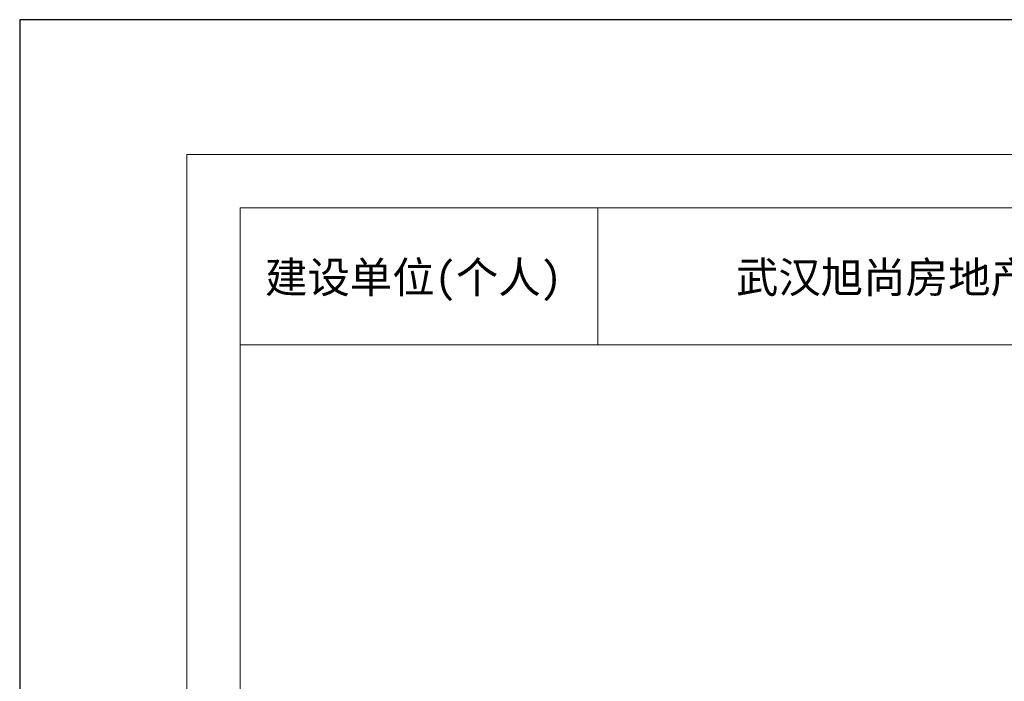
# Model space of a CAD drawing. Header units: millimetres. Extents: x 296296 to 297283, y 219875 to 220035.
# Tile 224 of 256: x 297146 to 297170, y 220018 to 220034. Entities that reach past the tile are written whole.
import ezdxf

# ---------------------------------------------------------------- set-up
doc = ezdxf.new("R2010")
doc.units = ezdxf.units.MM
for name, color, linetype, lineweight in [('243100', 255, 'Continuous', 9), ('A21400', 255, 'Continuous', 9), ('A67000', 255, 'Continuous', 9)]:
    doc.layers.add(name, color=color, linetype=linetype, lineweight=lineweight)
doc.layers.add('打印图框', color=252, linetype='Continuous', plot=False)
doc.styles.add('dw', font='simhei.ttf')

msp = doc.modelspace()

# ---------------------------------------------------------------- linework, layer by layer
at = {"layer": '243100', "color": 7}
for p, q in [((297159.82, 220025.927), (297159.82, 220029.221)), ((297151.221, 220025.927), (297223.895, 220025.927))]:
    msp.add_line(p, q, dxfattribs=at)
at = {"layer": 'A21400', "color": 7}
for p, q in [((297149.938, 219975.57), (297149.938, 220030.503)), ((297149.938, 220030.503), (297225.177, 220030.503)), ((297151.221, 219976.853), (297151.221, 220029.221)), ((297151.221, 220029.221), (297223.895, 220029.221))]:
    msp.add_line(p, q, dxfattribs=at)
at = {"layer": '打印图框', "color": 6, "ltscale": 0.5}
msp.add_lwpolyline([(297145.917, 219972.953), (297227.983, 219972.953), (297227.983, 220033.743), (297145.917, 220033.743)], close=True, dxfattribs=at)

# ---------------------------------------------------------------- texts
at = {"layer": 'A67000', "color": 7, "style": 'dw', "width": 1}
for s, height, p in [('建设单位(个人)', 0.7481, (297151.818, 220027.176)), ('武汉旭尚房地产开发有限公司', 0.74811, (297163.146, 220027.176))]:
    msp.add_text(s, height=height, dxfattribs=at).set_placement(p)

doc.saveas('drawing.dxf')
